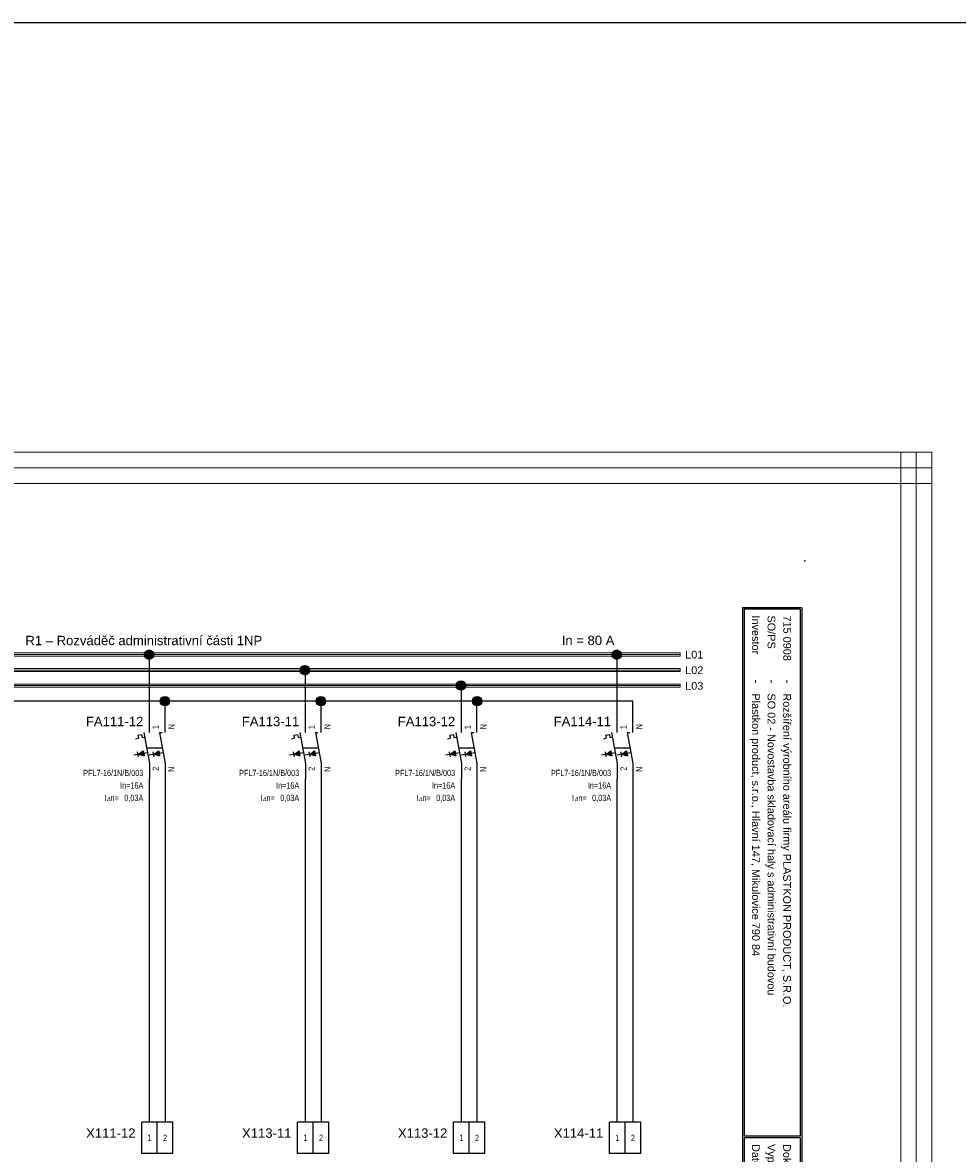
# Model space of a CAD drawing. Extents: x -9683 to -1855, y 4058 to 4698.
# Tile 43 of 50: x -3284 to -2984, y 4335 to 4698. Entities that reach past the tile are written whole.
import ezdxf
from ezdxf.enums import TextEntityAlignment as Align

# ---------------------------------------------------------------- set-up
doc = ezdxf.new("R2010")
doc.units = 0
doc.header["$MEASUREMENT"] = 0
for name, color, linetype in [('1-KRESBA', 7, 'Continuous'), ('__Bílá', 7, 'Continuous'), ('__Oranžová', 30, 'Continuous'), ('__Vínová 220', 220, 'Continuous'), ('__Černá 250', 7, 'Continuous')]:
    doc.layers.add(name, color=color, linetype=linetype)
doc.styles.add('Arial', font='arial.ttf')
doc.styles.add('GREEKC', font='greekc', dxfattribs={"width": 0.8, "height": 1.3})

# ---------------------------------------------------------------- blocks, each defined once
blk = doc.blocks.new('BLK_Razítko_malé_pro_rozváděče')
at = {"layer": '__Bílá'}
for p, q in [((15, -1), (15, -20)), ((15, -1), (294, -1)), ((15.5, -1.5), (15.5, -19.5)), ((15.5, -1.5), (184.5, -1.5)), ((184.5, -1.5), (184.5, -19.5)), ((185, -1.5), (185, -19.5)), ((185, -1.5), (293.5, -1.5)), ((293.5, -19.5), (293.5, -1.5)), ((294, -20), (294, -1)), ((15, -20), (294, -20)), ((15.5, -19.5), (184.5, -19.5)), ((185, -19.5), (293.5, -19.5)), ((15, -405), (15, -419)), ((15, -405), (294, -405)), ((15.5, -405.5), (15.5, -418.5)), ((15.5, -405.5), (194.5, -405.5)), ((194.5, -405.5), (194.5, -418.5)), ((195, -405.5), (195, -418.5)), ((195, -405.5), (293.5, -405.5)), ((293.5, -405.5), (293.5, -418.5)), ((294, -405), (294, -419)), ((15, -419), (294, -419)), ((15.5, -418.5), (194.5, -418.5)), ((195, -418.5), (293.5, -418.5))]:
    blk.add_line(p, q, dxfattribs=at)
for p in [(0, 0), (300, 0), (0, -420), (300, -420)]:
    blk.add_point(p, dxfattribs=at)
at = {"layer": '__Bílá', "style": 'Arial'}
for s, height, p in [('-', 3, (38, -7)), ('Dokument', 2.5, (187, -7)), ('-', 3, (210.5, -7)), ('SO/PS', 2.5, (17.5, -12)), ('-', 3, (38, -12)), ('Vypracoval', 2.5, (187, -12)), ('-', 3, (210.5, -12)), ('Investor', 2.5, (17.5, -17)), ('Datum', 2.5, (187, -17)), ('-', 3, (38, -17)), ('-', 3, (210.5, -17)), ('PVLK PROJECT s.r.o. , Langrova 195/33,  787 01 Šumperk', 2.5, (17.5, -411)), ('Copyright © 2012 PVLK', 2.5, (197, -411)), ('Telefon: 773 836 685, mobil: 777 848 204, e-mail: %%Upavelka@pvlk.cz', 2.5, (17.5, -416)), ('Číslo dokumentu .....', 2.5, (197, -416))]:
    blk.add_text(s, height=height, dxfattribs=at).set_placement(p)
at = {"layer": '__Vínová 220', "char_height": 2.5, "attachment_point": 7, "style": 'Arial'}
for s, insert in [('715 0908', (17.5, -7)), ('Rozšíření výrobního areálu firmy PLASTKON PRODUCT, S.R.O.', (42.5, -7.75)), ('R1 – Rozváděč administrativní části 1NP', (215, -7.75)), ('SO 02 - Novostavba skladovací haly s administrativní budovou', (42.5, -12.75)), ('Miroslav Pavelka', (215, -12.75)), ('Plastkon product, s.r.o., Hlavní 147, Mikulovice 790 84', (42.5, -17.75)), ('06/2016', (215, -17.75))]:
    blk.add_mtext(s, dxfattribs=dict(at, insert=insert))
at = {"layer": '__Vínová 220', "style": 'Arial'}
blk.add_attdef('ČÍSLO', text='', height=4, dxfattribs=at).set_placement((290, -416), align=Align.RIGHT)
blk = doc.blocks.new('V0109A02')
for p, q in [((0, 0), (0, 10)), ((5, 10), (0, 10)), ((5, 0), (5, 10)), ((10, 10), (5, 10)), ((10, 0), (10, 10)), ((5, 0), (0, 0)), ((10, 0), (5, 0))]:
    blk.add_line(p, q)
at = {"style": 'Arial'}
blk.add_attdef('POPIS', text='', height=3, dxfattribs=at).set_placement((-2, 5), align=Align.RIGHT)
at = {"style": 'Arial', "width": 0.8}
for tag, p in [('S1', (2.5, 5)), ('S2', (7.5, 5))]:
    blk.add_attdef(tag, text='', height=2, dxfattribs=at).set_placement(p, align=Align.MIDDLE)
blk = doc.blocks.new('FEVA0910')
h = blk.add_hatch(color=256)
h.paths.add_polyline_path([(-1.92, -1.71), (-2.06, -0.92), (-3.5, -2)])
h.paths.add_polyline_path([(-3.5, -2), (-1.77, -2.5), (-1.92, -1.71)])
h = blk.add_hatch(color=256)
h.paths.add_polyline_path([(2.94, -0.92), (1.5, -2), (3.08, -1.71)])
h.paths.add_polyline_path([(3.08, -1.71), (1.5, -2), (3.23, -2.5)])
for p, q in [((0, 5), (0, 10)), ((5, 5), (5, 10)), ((-3.75, 4.14), (-2.56, 4.35)), ((-3.75, 4.14), (-3.57, 3.12)), ((-2.56, 4.35), (-2.38, 3.34)), ((-1.82, 5), (0, -5)), ((3.18, 5), (5, -5)), ((3.18, 5), (4, 5)), ((-4.45, 2.96), (-3.57, 3.12)), ((-2.38, 3.34), (-1.54, 3.49)), ((-0.91, 0), (4.09, 0)), ((-3.79, -2.07), (-5.07, -2.29)), ((-3.93, -1.27), (-3.65, -2.86)), ((-3.5, -2), (-2.06, -0.92)), ((-3.5, -2), (-0.64, -1.48)), ((-3.5, -2), (-1.77, -2.5)), ((-2.06, -0.92), (-1.77, -2.5)), ((1.21, -2.07), (-0.07, -2.29)), ((1.07, -1.27), (1.35, -2.86)), ((1.5, -2), (2.94, -0.92)), ((1.5, -2), (4.36, -1.48)), ((1.5, -2), (3.23, -2.5)), ((2.94, -0.92), (3.23, -2.5)), ((0, -5), (0, -10)), ((5, -5), (5, -10))]:
    blk.add_line(p, q)
at = {"style": 'Arial', "width": 0.8}
for s, p in [('I', (-14.5, -17)), ('n=', (-12.5, -17))]:
    blk.add_text(s, height=2, dxfattribs=at).set_placement(p)
at = {"style": 'GREEKC', "oblique": 10, "width": 0.8}
blk.add_text('D', height=1.3, dxfattribs=at).set_placement((-13.68, -17))
at = {"style": 'Arial'}
blk.add_attdef('POPIS', text='', height=3, dxfattribs=at).set_placement((-2, 7), align=Align.RIGHT)
at = {"style": 'Arial', "width": 0.8}
for tag, p in [('NO1', (3, 6)), ('NO2', (8, 6))]:
    blk.add_attdef(tag, p, '', height=2, rotation=90, dxfattribs=at)
for tag, p in [('TYP', (-2, -9)), ('PROUD', (-2, -13)), ('REZID', (-2, -17)), ('DOPLŇ1', (-2, -21)), ('DOPLŇ2', (-2, -25))]:
    blk.add_attdef(tag, text='', height=2, dxfattribs=at).set_placement(p, align=Align.RIGHT)
for tag, p in [('CO1', (3, -6)), ('CO2', (8, -6))]:
    blk.add_attdef(tag, text='', height=2, rotation=90, dxfattribs=at).set_placement(p, align=Align.RIGHT)
blk = doc.blocks.new('L0001A02')
at = {"linetype": 'Continuous'}
h = blk.add_hatch(color=256, dxfattribs=at)
edge = h.paths.add_edge_path()
edge.add_arc((0, 0), 1.5, 0, 360)
blk.add_circle((0, 0), 1.5)

msp = doc.modelspace()

# ---------------------------------------------------------------- linework, layer by layer
at = {"layer": '1-KRESBA'}
for p, q in [((-3242.96, 4475), (-3242.96, 4495)), ((-3092.96, 4475), (-3092.96, 4495)), ((-3192.96, 4475), (-3192.96, 4489.84)), ((-3142.96, 4475), (-3142.96, 4485)), ((-3110.57, 4480), (-3418.14, 4480)), ((-3237.96, 4480), (-3268.14, 4480)), ((-3237.96, 4475), (-3237.96, 4480)), ((-3187.96, 4480), (-3218.14, 4480)), ((-3187.96, 4475), (-3187.96, 4480)), ((-3137.96, 4480), (-3168.14, 4480)), ((-3137.96, 4475), (-3137.96, 4480)), ((-3087.96, 4480), (-3118.14, 4480)), ((-3087.96, 4475), (-3087.96, 4480)), ((-3242.96, 4345), (-3242.96, 4455)), ((-3237.96, 4455), (-3237.96, 4345)), ((-3192.96, 4345), (-3192.96, 4455)), ((-3187.96, 4455), (-3187.96, 4345)), ((-3142.96, 4345), (-3142.96, 4455)), ((-3137.96, 4455), (-3137.96, 4345)), ((-3092.96, 4345), (-3092.96, 4455)), ((-3087.96, 4455), (-3087.96, 4345))]:
    msp.add_line(p, q, dxfattribs=at)
at = {"layer": '1-KRESBA', "color": 250, "linetype": 'Continuous'}
msp.add_line((-3052.75, 4420), (-3052.75, 4450), dxfattribs=at)
at = {"layer": '1-KRESBA', "color": 3}
msp.add_lwpolyline([(-9683.45, 4697.61), (-1855.12, 4697.61), (-1855.12, 4057.66), (-9683.45, 4057.66)], close=True, dxfattribs=at)
at = {"layer": '__Oranžová', "lineweight": 0}
for p, q in [((-3422.78, 4495.5), (-3072.78, 4495.5)), ((-3422.78, 4495), (-3072.78, 4495)), ((-3422.78, 4494.5), (-3072.78, 4494.5)), ((-3072.78, 4495.5), (-3072.78, 4495)), ((-3072.78, 4494.5), (-3072.78, 4495)), ((-3422.78, 4490.5), (-3072.78, 4490.5)), ((-3422.78, 4490), (-3072.78, 4490)), ((-3422.78, 4489.5), (-3072.78, 4489.5)), ((-3072.78, 4490.5), (-3072.78, 4490)), ((-3072.78, 4489.5), (-3072.78, 4490)), ((-3422.78, 4485.5), (-3072.78, 4485.5)), ((-3422.78, 4485), (-3072.78, 4485)), ((-3422.78, 4484.5), (-3072.78, 4484.5)), ((-3072.78, 4485.5), (-3072.78, 4485)), ((-3072.78, 4484.5), (-3072.78, 4485))]:
    msp.add_line(p, q, dxfattribs=at)
at = {"layer": '__Vínová 220', "lineweight": 0}
for p, q in [((-3488.49, 4559.82), (-2992.09, 4559.82)), ((-3002.09, 4193.74), (-3002.09, 4559.82)), ((-3002.09, 4559.82), (-2997.09, 4559.82)), ((-2997.09, 4193.74), (-2997.09, 4559.82)), ((-2992.09, 4559.82), (-2997.09, 4559.82)), ((-2992.09, 4559.82), (-2992.09, 4554.82)), ((-2992.09, 4193.74), (-2992.09, 4559.82)), ((-3488.49, 4554.82), (-2992.09, 4554.82)), ((-2992.09, 4549.82), (-2992.09, 4554.82)), ((-3488.49, 4549.82), (-2992.09, 4549.82))]:
    msp.add_line(p, q, dxfattribs=at)

# ---------------------------------------------------------------- block references
at = {"layer": '1-KRESBA', "rotation": 270}
msp.add_blockref('BLK_Razítko_malé_pro_rozváděče', (-3032.78, 4525), dxfattribs=at).add_auto_attribs({'ČÍSLO': '22.13'})
at = {"layer": '1-KRESBA'}
for p in [(-3243.12, 4494.93), (-3093.12, 4494.93), (-3193.12, 4489.95), (-3143.12, 4485.01), (-3238.04, 4480), (-3188.02, 4480), (-3137.94, 4480)]:
    msp.add_blockref('L0001A02', p, dxfattribs=at)
at = {"layer": '__Černá 250'}
for name, p, values in [('FEVA0910', (-3242.96, 4465), {'POPIS': 'FA111-12', 'TYP': 'PFL7-16/1N/B/003', 'PROUD': 'In=16A', 'REZID': '0,03A', 'CO1': '2', 'NO1': '1', 'CO2': 'N', 'NO2': 'N'}), ('FEVA0910', (-3192.96, 4465), {'POPIS': 'FA113-11', 'TYP': 'PFL7-16/1N/B/003', 'PROUD': 'In=16A', 'REZID': '0,03A', 'CO1': '2', 'NO1': '1', 'CO2': 'N', 'NO2': 'N'}), ('FEVA0910', (-3142.96, 4465), {'POPIS': 'FA113-12', 'TYP': 'PFL7-16/1N/B/003', 'PROUD': 'In=16A', 'REZID': '0,03A', 'CO1': '2', 'NO1': '1', 'CO2': 'N', 'NO2': 'N'}), ('FEVA0910', (-3092.96, 4465), {'POPIS': 'FA114-11', 'TYP': 'PFL7-16/1N/B/003', 'PROUD': 'In=16A', 'REZID': '0,03A', 'CO1': '2', 'NO1': '1', 'CO2': 'N', 'NO2': 'N'}), ('V0109A02', (-3245.46, 4335), {'POPIS': 'X111-12', 'S1': '1', 'S2': '2'}), ('V0109A02', (-3195.46, 4335), {'POPIS': 'X113-11', 'S1': '1', 'S2': '2'}), ('V0109A02', (-3145.46, 4335), {'POPIS': 'X113-12', 'S1': '1', 'S2': '2'}), ('V0109A02', (-3095.46, 4335), {'POPIS': 'X114-11', 'S1': '1', 'S2': '2'})]:
    msp.add_blockref(name, p, dxfattribs=at).add_auto_attribs(values)

# ---------------------------------------------------------------- texts
at = {"layer": '1-KRESBA', "color": 4, "linetype": 'Continuous', "style": 'Arial'}
msp.add_text('In = 80 A', height=3, dxfattribs=at).set_placement((-3110.78, 4498))
at = {"layer": '__Bílá', "insert": (-3282.76, 4497.93), "char_height": 3, "attachment_point": 7, "style": 'Arial'}
msp.add_mtext('R1 – Rozváděč administrativní části 1NP', dxfattribs=at)
at = {"layer": '__Oranžová', "lineweight": 0, "style": 'Arial'}
for s, p in [('L01', (-3071.2, 4493.69)), ('L02', (-3071.2, 4488.69)), ('L03', (-3071.2, 4483.69))]:
    msp.add_text(s, height=2.5, dxfattribs=at).set_placement(p)

doc.saveas('drawing.dxf')
